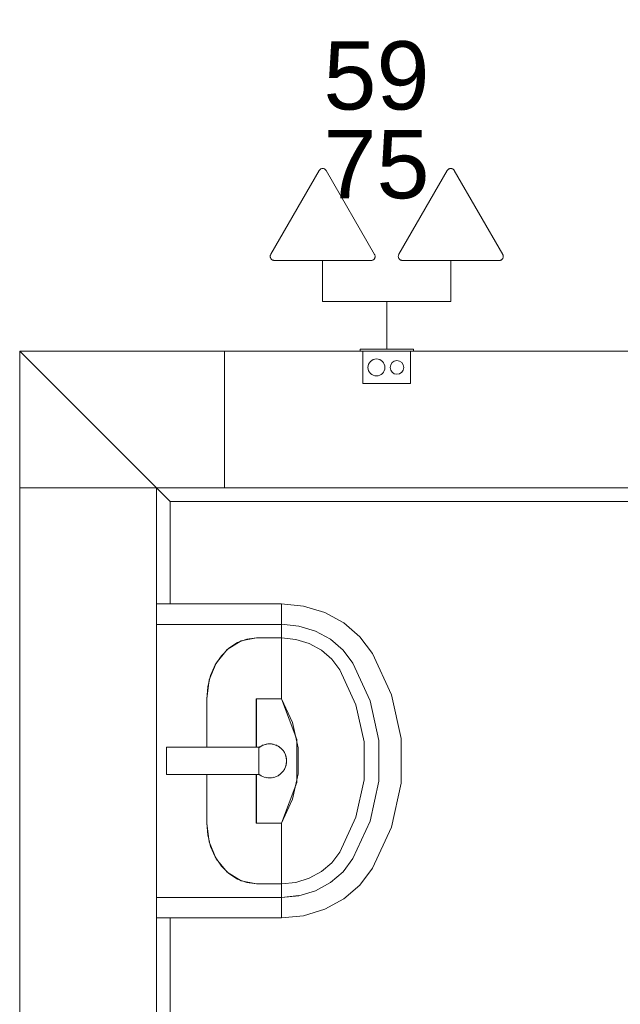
# Model space of a CAD drawing. Extents: x 5066 to 9756, y -2696 to -1109.
# Tile 217 of 248: x 9412.22 to 9413.97, y -2565.55 to -2562.67. Entities that reach past the tile are written whole.
import ezdxf

# ---------------------------------------------------------------- set-up
doc = ezdxf.new("R2010")
doc.units = 0
doc.header["$MEASUREMENT"] = 0
doc.linetypes.add('NULL', pattern=[0])
for name, color, linetype, lineweight in [('EL-Tomadas', 150, 'CONTINUOUS', 20), ('IFC-Caixa de passagem-Contorno', 44, 'CONTINUOUS', 5), ('IFC-Elemento construtivo genérico-Contorno', 253, 'CONTINUOUS', 5), ('IFC-Parede padrão-Contorno', 44, 'CONTINUOUS', 5), ('IFC-Parte de elemento de construção-Contorno', 253, 'CONTINUOUS', 5), ('IFC-Pilar-Contorno', 83, 'CONTINUOUS', 5)]:
    doc.layers.add(name, color=color, linetype=linetype, lineweight=lineweight)
doc.layers.add('textos', color=2, linetype='CONTINUOUS')
doc.styles.add('Arial', font='arial.ttf')

msp = doc.modelspace()

# ---------------------------------------------------------------- linework, layer by layer
at = {"layer": 'EL-Tomadas'}
for p, q in [((9412.9502, -2563.3533), (9413.0918, -2563.108)), ((9413.1126, -2563.108), (9413.2543, -2563.3534)), ((9413.3252, -2563.3533), (9413.4668, -2563.108)), ((9413.4876, -2563.108), (9413.6293, -2563.3534)), ((9413.2439, -2563.3714), (9412.9606, -2563.3713)), ((9413.1022, -2563.3713), (9413.1022, -2563.4919)), ((9413.6189, -2563.3714), (9413.3356, -2563.3713)), ((9413.4772, -2563.3713), (9413.4772, -2563.4919)), ((9413.2897, -2563.4919), (9413.1022, -2563.4919)), ((9413.2897, -2563.4919), (9413.2897, -2563.6311)), ((9413.2897, -2563.4919), (9413.4772, -2563.4919))]:
    msp.add_line(p, q, dxfattribs=at)
for points in [[(9413.1126, -2563.108), (9413.1118, -2563.1068), (9413.1109, -2563.1058), (9413.1099, -2563.1048), (9413.1088, -2563.104), (9413.1076, -2563.1033), (9413.1063, -2563.1027), (9413.105, -2563.1023), (9413.1036, -2563.1021), (9413.1022, -2563.102), (9413.1008, -2563.1021), (9413.0994, -2563.1023), (9413.0981, -2563.1027), (9413.0968, -2563.1033), (9413.0956, -2563.104), (9413.0945, -2563.1048), (9413.0935, -2563.1058), (9413.0926, -2563.1068), (9413.0918, -2563.108)], [(9413.4876, -2563.108), (9413.4868, -2563.1068), (9413.4859, -2563.1058), (9413.4849, -2563.1048), (9413.4838, -2563.104), (9413.4826, -2563.1033), (9413.4813, -2563.1027), (9413.48, -2563.1023), (9413.4786, -2563.1021), (9413.4772, -2563.102), (9413.4758, -2563.1021), (9413.4744, -2563.1023), (9413.4731, -2563.1027), (9413.4718, -2563.1033), (9413.4706, -2563.104), (9413.4695, -2563.1048), (9413.4685, -2563.1058), (9413.4676, -2563.1068), (9413.4668, -2563.108)], [(9412.9502, -2563.3533), (9412.9496, -2563.3545), (9412.9491, -2563.3558), (9412.9488, -2563.3572), (9412.9486, -2563.3586), (9412.9486, -2563.36), (9412.9488, -2563.3613), (9412.9491, -2563.3627), (9412.9496, -2563.364), (9412.9502, -2563.3653), (9412.951, -2563.3664), (9412.9519, -2563.3675), (9412.9529, -2563.3685), (9412.954, -2563.3693), (9412.9552, -2563.37), (9412.9565, -2563.3705), (9412.9579, -2563.3709), (9412.9592, -2563.3712), (9412.9606, -2563.3713)], [(9413.2439, -2563.3714), (9413.2453, -2563.3713), (9413.2466, -2563.3711), (9413.248, -2563.3707), (9413.2493, -2563.3701), (9413.2505, -2563.3694), (9413.2516, -2563.3686), (9413.2526, -2563.3676), (9413.2535, -2563.3666), (9413.2543, -2563.3654), (9413.2549, -2563.3642), (9413.2554, -2563.3628), (9413.2557, -2563.3615), (9413.2559, -2563.3601), (9413.2559, -2563.3587), (9413.2557, -2563.3573), (9413.2554, -2563.356), (9413.2549, -2563.3546), (9413.2543, -2563.3534)], [(9413.3252, -2563.3533), (9413.3246, -2563.3545), (9413.3241, -2563.3558), (9413.3238, -2563.3572), (9413.3236, -2563.3586), (9413.3236, -2563.36), (9413.3238, -2563.3613), (9413.3241, -2563.3627), (9413.3246, -2563.364), (9413.3252, -2563.3653), (9413.326, -2563.3664), (9413.3269, -2563.3675), (9413.3279, -2563.3685), (9413.329, -2563.3693), (9413.3302, -2563.37), (9413.3315, -2563.3705), (9413.3329, -2563.3709), (9413.3342, -2563.3712), (9413.3356, -2563.3713)], [(9413.6189, -2563.3714), (9413.6203, -2563.3713), (9413.6216, -2563.3711), (9413.623, -2563.3707), (9413.6243, -2563.3701), (9413.6255, -2563.3694), (9413.6266, -2563.3686), (9413.6276, -2563.3676), (9413.6285, -2563.3666), (9413.6293, -2563.3654), (9413.6299, -2563.3642), (9413.6304, -2563.3628), (9413.6307, -2563.3615), (9413.6309, -2563.3601), (9413.6309, -2563.3587), (9413.6307, -2563.3573), (9413.6304, -2563.356), (9413.6299, -2563.3546), (9413.6293, -2563.3534)]]:
    msp.add_lwpolyline(points, dxfattribs=at)
at = {"layer": 'IFC-Caixa de passagem-Contorno'}
for p, q in [((9413.3677, -2563.6311), (9413.2117, -2563.6311)), ((9413.2117, -2563.6311), (9413.2117, -2563.6371)), ((9413.3677, -2563.6371), (9413.2117, -2563.6371)), ((9413.2197, -2563.6371), (9413.2197, -2563.7321)), ((9413.3597, -2563.6371), (9413.3597, -2563.7321)), ((9413.3677, -2563.6311), (9413.3677, -2563.6371)), ((9413.3597, -2563.7321), (9413.2197, -2563.7321))]:
    msp.add_line(p, q, dxfattribs=at)
for centre, radius in [((9413.2597, -2563.6847), 0.025), ((9413.3197, -2563.6847), 0.0199)]:
    msp.add_circle(centre, radius, dxfattribs=at)
at = {"layer": 'IFC-Elemento construtivo genérico-Contorno', "color": 8, "lineweight": 5}
for p, q in [((9412.6154, -2564.3772), (9412.9086, -2564.3772)), ((9412.9086, -2564.3772), (9412.9819, -2564.3772)), ((9412.9819, -2564.3794), (9412.9819, -2564.3772)), ((9412.9819, -2564.3772), (9413.0465, -2564.3836)), ((9412.9819, -2564.3836), (9412.9819, -2564.3794)), ((9412.9819, -2564.3899), (9412.9819, -2564.3836)), ((9412.9819, -2564.398), (9412.9819, -2564.3899)), ((9412.9819, -2564.4077), (9412.9819, -2564.398)), ((9412.9819, -2564.4131), (9412.9819, -2564.4077)), ((9413.0465, -2564.3836), (9413.1081, -2564.4025)), ((9413.1081, -2564.4025), (9413.1639, -2564.4329)), ((9412.9819, -2564.4161), (9412.9819, -2564.4131)), ((9412.9819, -2564.4212), (9412.9819, -2564.4161)), ((9412.9819, -2564.4256), (9412.9819, -2564.4212)), ((9412.9819, -2564.4284), (9412.9819, -2564.4256)), ((9412.9819, -2564.4361), (9412.9819, -2564.4284)), ((9413.1639, -2564.4329), (9413.2114, -2564.4736)), ((9412.6154, -2564.4373), (9412.9086, -2564.4373)), ((9412.9086, -2564.4373), (9412.9819, -2564.4373)), ((9412.9819, -2564.4371), (9413.0326, -2564.4421)), ((9412.9819, -2564.4373), (9412.9819, -2564.4371)), ((9412.9819, -2564.4772), (9412.9819, -2564.4373)), ((9413.0326, -2564.4421), (9413.0809, -2564.4569)), ((9413.0809, -2564.4569), (9413.1247, -2564.4808)), ((9412.823, -2564.5112), (9412.8636, -2564.4859)), ((9412.8278, -2564.5072), (9412.8529, -2564.4908)), ((9412.8529, -2564.4908), (9412.8802, -2564.4807)), ((9412.8636, -2564.4859), (9412.9086, -2564.4772)), ((9412.8802, -2564.4807), (9412.9086, -2564.4772)), ((9412.9086, -2564.4772), (9412.9819, -2564.4772)), ((9412.9819, -2564.4861), (9412.9819, -2564.4772)), ((9412.9819, -2564.4772), (9413.0232, -2564.4813)), ((9412.9819, -2564.5035), (9412.9819, -2564.4861)), ((9413.0232, -2564.4813), (9413.0627, -2564.4934)), ((9413.0627, -2564.4934), (9413.0984, -2564.5129)), ((9413.1247, -2564.4808), (9413.1619, -2564.5127)), ((9413.2114, -2564.4736), (9413.2483, -2564.5226)), ((9412.7908, -2564.5505), (9412.823, -2564.5112)), ((9412.8057, -2564.5293), (9412.8278, -2564.5072)), ((9412.9819, -2564.529), (9412.9819, -2564.5035)), ((9413.0984, -2564.5129), (9413.1288, -2564.5389)), ((9413.1619, -2564.5127), (9413.1909, -2564.5511)), ((9413.2483, -2564.5226), (9413.3036, -2564.6433)), ((9412.7701, -2564.6001), (9412.7908, -2564.5505)), ((9412.7876, -2564.5563), (9412.8057, -2564.5293)), ((9412.9819, -2564.55), (9412.9819, -2564.529)), ((9412.9819, -2564.5581), (9412.9819, -2564.55)), ((9413.1288, -2564.5389), (9413.1524, -2564.5703)), ((9413.1905, -2564.5513), (9413.241, -2564.661)), ((9413.1909, -2564.5511), (9413.2412, -2564.6609)), ((9412.7742, -2564.587), (9412.7876, -2564.5563)), ((9412.9819, -2564.5773), (9412.9819, -2564.5581)), ((9412.9819, -2564.5988), (9412.9819, -2564.5773)), ((9413.1524, -2564.5703), (9413.1993, -2564.6727)), ((9412.763, -2564.655), (9412.7701, -2564.6001)), ((9412.7659, -2564.6203), (9412.7742, -2564.587)), ((9412.9819, -2564.622), (9412.9819, -2564.5988)), ((9412.763, -2564.655), (9412.7659, -2564.6203)), ((9412.9819, -2564.6462), (9412.9819, -2564.622)), ((9412.763, -2564.7973), (9412.763, -2564.655)), ((9412.9077, -2564.655), (9412.9819, -2564.655)), ((9412.9077, -2564.7973), (9412.9077, -2564.655)), ((9412.9086, -2564.7973), (9412.9086, -2564.655)), ((9412.9819, -2564.655), (9412.9819, -2564.6462)), ((9412.9819, -2564.655), (9413.0139, -2564.7249)), ((9412.9819, -2564.655), (9413.0266, -2564.7742)), ((9413.2412, -2564.6609), (9413.2669, -2564.7777)), ((9413.3036, -2564.6433), (9413.3318, -2564.7717)), ((9413.1993, -2564.6727), (9413.2233, -2564.7817)), ((9413.0139, -2564.7249), (9413.0303, -2564.7993)), ((9413.0266, -2564.9003), (9413.0266, -2564.7742)), ((9413.2233, -2564.8928), (9413.2233, -2564.7817)), ((9413.2669, -2564.8968), (9413.2669, -2564.7777)), ((9413.3318, -2564.9027), (9413.3318, -2564.7717)), ((9412.6455, -2564.7973), (9412.7255, -2564.7973)), ((9412.6455, -2564.8773), (9412.6455, -2564.7973)), ((9412.7255, -2564.7973), (9412.9155, -2564.7973)), ((9412.9155, -2564.7985), (9412.9218, -2564.7939)), ((9412.9155, -2564.7984), (9412.9174, -2564.7968)), ((9412.9155, -2564.8773), (9412.9155, -2564.7973)), ((9412.9174, -2564.7968), (9412.9197, -2564.7954)), ((9412.9218, -2564.7939), (9412.9313, -2564.7897)), ((9412.9241, -2564.7929), (9412.9264, -2564.7916)), ((9412.9264, -2564.7916), (9412.9289, -2564.7908)), ((9412.9313, -2564.7897), (9412.9416, -2564.7875)), ((9412.9339, -2564.7891), (9412.9364, -2564.7883)), ((9412.9364, -2564.7883), (9412.939, -2564.7881)), ((9412.9416, -2564.7875), (9412.952, -2564.7875)), ((9412.9441, -2564.7875), (9412.9468, -2564.7872)), ((9412.9468, -2564.7872), (9412.9494, -2564.7875)), ((9412.952, -2564.7875), (9412.9622, -2564.7897)), ((9412.9546, -2564.788), (9412.9572, -2564.7883)), ((9412.9572, -2564.7883), (9412.9597, -2564.7891)), ((9412.9622, -2564.7897), (9412.9718, -2564.7939)), ((9412.9646, -2564.7908), (9412.9671, -2564.7916)), ((9412.9671, -2564.7916), (9412.9693, -2564.7928)), ((9412.9718, -2564.7939), (9412.9802, -2564.8001)), ((9412.9739, -2564.7955), (9412.9762, -2564.7968)), ((9412.9762, -2564.7968), (9412.9781, -2564.7985)), ((9412.9802, -2564.8001), (9412.9872, -2564.8078)), ((9412.9819, -2564.802), (9412.9839, -2564.8038)), ((9412.9839, -2564.8038), (9412.9855, -2564.806)), ((9412.9872, -2564.8078), (9412.9925, -2564.8169)), ((9412.9885, -2564.8101), (9412.9901, -2564.8122)), ((9413.0303, -2564.8752), (9413.0303, -2564.7993)), ((9412.9901, -2564.8122), (9412.9911, -2564.8146)), ((9412.9925, -2564.8169), (9412.9957, -2564.8268)), ((9412.9933, -2564.8194), (9412.9943, -2564.8218)), ((9412.9943, -2564.8218), (9412.9949, -2564.8243)), ((9412.9957, -2564.8268), (9412.9968, -2564.8372)), ((9412.9957, -2564.8476), (9412.9968, -2564.8372)), ((9412.996, -2564.8295), (9412.9965, -2564.832)), ((9412.9965, -2564.8346), (9412.9965, -2564.832)), ((9412.9965, -2564.8425), (9412.9965, -2564.8398)), ((9412.9802, -2564.8744), (9412.9872, -2564.8666)), ((9412.9839, -2564.8707), (9412.9855, -2564.8685)), ((9412.9872, -2564.8666), (9412.9925, -2564.8576)), ((9412.9885, -2564.8644), (9412.9901, -2564.8622)), ((9412.9901, -2564.8622), (9412.9911, -2564.8599)), ((9412.9925, -2564.8576), (9412.9957, -2564.8476)), ((9412.9933, -2564.855), (9412.9943, -2564.8527)), ((9412.9943, -2564.8527), (9412.9949, -2564.8502)), ((9412.996, -2564.845), (9412.9965, -2564.8425)), ((9412.6455, -2564.8773), (9412.7255, -2564.8773)), ((9412.7255, -2564.8773), (9412.9155, -2564.8773)), ((9412.763, -2565.0194), (9412.763, -2564.8773)), ((9412.9077, -2565.0194), (9412.9077, -2564.8773)), ((9412.9086, -2565.0194), (9412.9086, -2564.8773)), ((9412.9155, -2564.876), (9412.9174, -2564.8777)), ((9412.9155, -2564.876), (9412.9218, -2564.8805)), ((9412.9174, -2564.8777), (9412.9197, -2564.879)), ((9412.9218, -2564.8805), (9412.9313, -2564.8848)), ((9412.9241, -2564.8816), (9412.9264, -2564.8829)), ((9412.9264, -2564.8829), (9412.9289, -2564.8837)), ((9412.9313, -2564.8848), (9412.9416, -2564.887)), ((9412.9339, -2564.8853), (9412.9364, -2564.8861)), ((9412.9364, -2564.8861), (9412.939, -2564.8864)), ((9412.9416, -2564.887), (9412.952, -2564.887)), ((9412.9442, -2564.887), (9412.9468, -2564.8872)), ((9412.9468, -2564.8872), (9412.9494, -2564.887)), ((9412.952, -2564.887), (9412.9622, -2564.8848)), ((9412.9546, -2564.8864), (9412.9572, -2564.8861)), ((9412.9572, -2564.8861), (9412.9597, -2564.8853)), ((9412.9622, -2564.8848), (9412.9718, -2564.8805)), ((9412.9646, -2564.8837), (9412.9671, -2564.8829)), ((9412.9671, -2564.8829), (9412.9693, -2564.8816)), ((9412.9718, -2564.8805), (9412.9802, -2564.8744)), ((9412.9739, -2564.879), (9412.9762, -2564.8777)), ((9412.9762, -2564.8777), (9412.9781, -2564.8759)), ((9412.9819, -2564.8725), (9412.9839, -2564.8707)), ((9413.0139, -2564.9495), (9413.0303, -2564.8752)), ((9413.1993, -2565.0018), (9413.2233, -2564.8928)), ((9413.241, -2565.0135), (9413.2665, -2564.8968)), ((9413.2412, -2565.0136), (9413.2669, -2564.8968)), ((9412.9819, -2565.0194), (9413.0266, -2564.9003)), ((9413.3036, -2565.0311), (9413.3318, -2564.9027)), ((9412.9819, -2565.0194), (9413.0139, -2564.9495)), ((9413.1524, -2565.1042), (9413.1993, -2565.0018)), ((9412.763, -2565.0194), (9412.7701, -2565.0744)), ((9412.763, -2565.0194), (9412.7659, -2565.0541)), ((9412.9077, -2565.0194), (9412.9819, -2565.0194)), ((9412.9819, -2565.0282), (9412.9819, -2565.0194)), ((9412.9819, -2565.0524), (9412.9819, -2565.0282)), ((9413.1909, -2565.1234), (9413.2412, -2565.0136)), ((9413.2483, -2565.1519), (9413.3036, -2565.0311)), ((9412.7659, -2565.0541), (9412.7742, -2565.0875)), ((9412.9819, -2565.0757), (9412.9819, -2565.0524)), ((9412.7701, -2565.0744), (9412.7908, -2565.1239)), ((9412.7742, -2565.0875), (9412.7876, -2565.1182)), ((9412.9819, -2565.0972), (9412.9819, -2565.0757)), ((9412.9819, -2565.1163), (9412.9819, -2565.0972)), ((9412.7876, -2565.1182), (9412.8057, -2565.1452)), ((9412.7908, -2565.1239), (9412.823, -2565.1633)), ((9412.9819, -2565.1244), (9412.9819, -2565.1163)), ((9412.9819, -2565.1455), (9412.9819, -2565.1244)), ((9413.1288, -2565.1356), (9413.1524, -2565.1042)), ((9413.1619, -2565.1618), (9413.1909, -2565.1234)), ((9412.8057, -2565.1452), (9412.8278, -2565.1673)), ((9412.9819, -2565.171), (9412.9819, -2565.1455)), ((9413.0984, -2565.1616), (9413.1288, -2565.1356)), ((9413.2114, -2565.2009), (9413.2483, -2565.1519)), ((9412.823, -2565.1633), (9412.8636, -2565.1885)), ((9412.8278, -2565.1673), (9412.8529, -2565.1837)), ((9412.8529, -2565.1837), (9412.8802, -2565.1938)), ((9412.9819, -2565.1884), (9412.9819, -2565.171)), ((9413.0232, -2565.1932), (9413.0627, -2565.1811)), ((9413.0627, -2565.1811), (9413.0984, -2565.1616)), ((9413.1247, -2565.1937), (9413.1619, -2565.1618)), ((9412.8636, -2565.1885), (9412.9086, -2565.1972)), ((9412.8802, -2565.1938), (9412.9086, -2565.1972)), ((9412.9086, -2565.1972), (9412.9819, -2565.1972)), ((9412.9819, -2565.1972), (9412.9819, -2565.1884)), ((9412.9819, -2565.1972), (9413.0232, -2565.1932)), ((9412.9819, -2565.2372), (9412.9819, -2565.1972)), ((9413.0809, -2565.2176), (9413.1247, -2565.1937)), ((9413.1639, -2565.2415), (9413.2114, -2565.2009)), ((9412.6154, -2565.2372), (9412.9086, -2565.2372)), ((9412.9086, -2565.2372), (9412.9819, -2565.2372)), ((9412.9819, -2565.2372), (9413.0325, -2565.232)), ((9412.9819, -2565.2374), (9413.0326, -2565.2324)), ((9412.9819, -2565.2374), (9412.9819, -2565.2372)), ((9412.9819, -2565.2461), (9412.9819, -2565.2384)), ((9413.0326, -2565.2324), (9413.0809, -2565.2176)), ((9413.1081, -2565.272), (9413.1639, -2565.2415)), ((9412.9819, -2565.2489), (9412.9819, -2565.2461)), ((9412.9819, -2565.2532), (9412.9819, -2565.2489)), ((9412.9819, -2565.2584), (9412.9819, -2565.2532)), ((9412.9819, -2565.2613), (9412.9819, -2565.2584)), ((9412.9819, -2565.2668), (9412.9819, -2565.2613)), ((9412.9819, -2565.2765), (9412.9819, -2565.2668)), ((9413.0465, -2565.2908), (9413.1081, -2565.272)), ((9412.6154, -2565.2972), (9412.9086, -2565.2972)), ((9412.9086, -2565.2972), (9412.9819, -2565.2972)), ((9412.9819, -2565.2846), (9412.9819, -2565.2765)), ((9412.9819, -2565.2908), (9412.9819, -2565.2846)), ((9412.9819, -2565.2951), (9412.9819, -2565.2908)), ((9412.9819, -2565.2972), (9413.0465, -2565.2908)), ((9412.9819, -2565.2972), (9412.9819, -2565.2951))]:
    msp.add_line(p, q, dxfattribs=at)
at = {"layer": 'IFC-Parede padrão-Contorno', "color": 8, "lineweight": 5}
for p, q in [((9412.2154, -2563.6372), (9412.4554, -2563.8772)), ((9412.2154, -2563.6372), (9413.4796, -2563.6372)), ((9412.2154, -2566.7572), (9412.2154, -2563.6372)), ((9413.4796, -2563.6372), (9414.0214, -2563.6372)), ((9412.3754, -2563.7972), (9412.6154, -2564.0372)), ((9412.6154, -2564.0372), (9413.5996, -2564.0372)), ((9412.6154, -2566.1172), (9412.6154, -2564.0372)), ((9413.5996, -2564.0372), (9414.0214, -2564.0372))]:
    msp.add_line(p, q, dxfattribs=at)
at = {"layer": 'IFC-Parte de elemento de construção-Contorno', "color": 8, "lineweight": 5}
for p, q in [((9412.6154, -2564.0372), (9412.6554, -2564.0772)), ((9412.6554, -2564.3772), (9412.6554, -2564.0772)), ((9412.6554, -2564.0772), (9420.1719, -2564.0772)), ((9412.6554, -2568.9972), (9412.6554, -2565.2972))]:
    msp.add_line(p, q, dxfattribs=at)
at = {"layer": 'IFC-Pilar-Contorno', "color": 146, "lineweight": 5, "true_color": 0x105689}
for p, q in [((9412.2153, -2563.6373), (9412.4455, -2563.6373)), ((9412.2153, -2563.8839), (9412.2153, -2563.6373)), ((9412.2153, -2563.6373), (9412.4455, -2563.6373)), ((9412.4455, -2563.6373), (9412.8153, -2563.6373)), ((9412.8153, -2564.0373), (9412.8153, -2563.6373)), ((9412.8153, -2563.7907), (9412.8153, -2563.6373)), ((9412.8153, -2564.0373), (9412.8153, -2563.7907)), ((9412.2153, -2564.0373), (9412.2153, -2563.8839)), ((9412.2153, -2564.0373), (9412.5852, -2564.0373)), ((9412.5852, -2564.0373), (9412.8153, -2564.0373))]:
    msp.add_line(p, q, dxfattribs=at)

# ---------------------------------------------------------------- texts
at = {"layer": 'textos', "linetype": 'NULL', "char_height": 0.2, "width": 0.622891, "attachment_point": 8, "line_spacing_factor": 0.6, "style": 'Arial'}
for s, insert in [('59', (9413.2597, -2562.932)), ('75', (9413.2597, -2563.192))]:
    msp.add_mtext(s, dxfattribs=dict(at, insert=insert))

doc.saveas('drawing.dxf')
